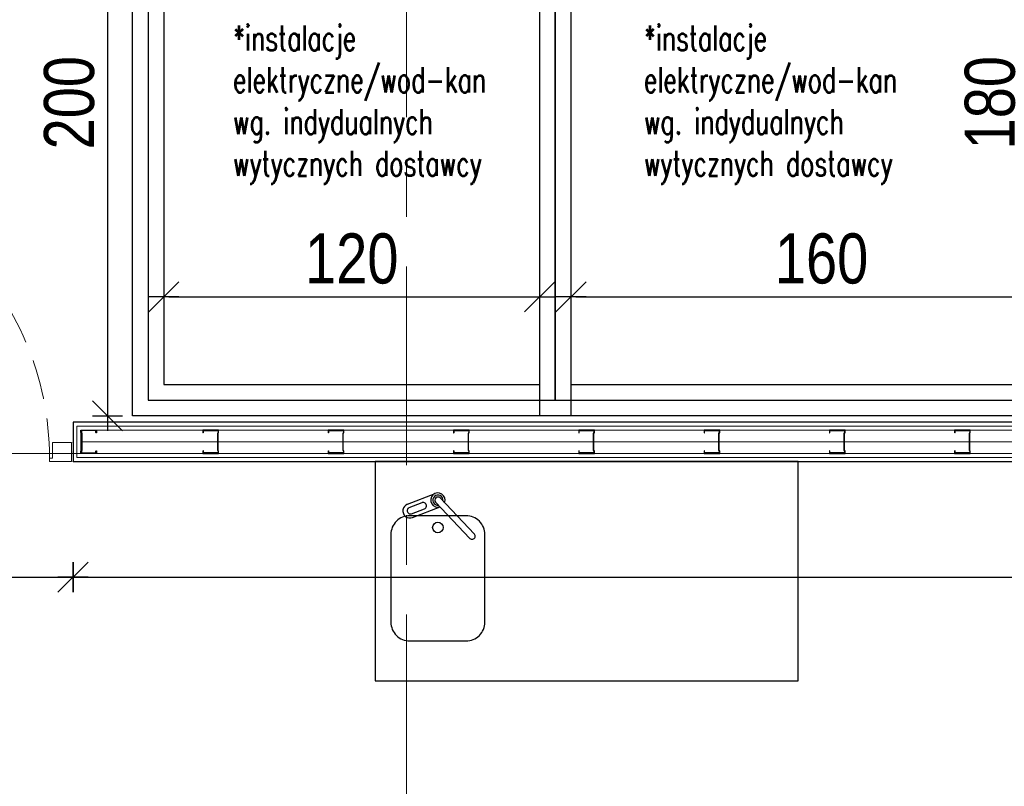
# Model space of a CAD drawing. Header units: centimetres. Extents: x 4120 to 19220, y -7417 to 180.
# Tile 13 of 223: x 8922 to 9236, y -4785 to -4540. Entities that reach past the tile are written whole.
import ezdxf

# ---------------------------------------------------------------- set-up
doc = ezdxf.new("R2010")
doc.units = ezdxf.units.CM
doc.linetypes.add('DASHED', pattern=[19.05, 12.7, -6.35])
doc.linetypes.add('Linia siatki', pattern=[22.225, 12.7, -3.175, 3.175, -3.175])
doc.layers.add('A_Drzwi', color=30, linetype='Continuous', lineweight=20)
doc.layers.add('A_Osie', color=8, linetype='Continuous', lineweight=9)
for name, color, linetype in [('A_okna', 3, 'Continuous'), ('A_Wymiary wewnętrzne', 8, 'Continuous'), ('A_Wyposażenie', 8, 'Continuous'), ('A_Ściany', 2, 'Continuous'), ('Komory', 8, 'Continuous'), ('Konstrukcja - scian dzialowych', 7, 'Continuous')]:
    doc.layers.add(name, color=color, linetype=linetype)
doc.styles.add('JACEK_07', font='SIMPLEX.SHX', dxfattribs={"width": 0.7})
doc.styles.add('marcin', font='arial.ttf', dxfattribs={"width": 0.8, "height": 16})
doc.linetypes.add('BATTING', pattern='A,0.0001,-0.1,[134,ltypeshp.shx,S=0.1,R=0,X=-0.1,Y=0],-0.2,[134,ltypeshp.shx,S=0.1,R=180,X=0.1,Y=0],-0.1', length=0.4001)
doc.dimstyles.new('WYM A PROJEKT', dxfattribs={"dimscale": 2, "dimtxt": 16, "dimasz": 0.8, "dimexe": 6, "dimexo": 30, "dimgap": 2, "dimtad": 1, "dimdec": 0, "dimzin": 9, "dimdsep": 46, "dimtxsty": 'marcin', "dimblk": 'WW', "dimcen": 0, "dimdle": 6, "dimse1": 1, "dimse2": 1, "dimclrt": 7, "dimadec": 0, "dimazin": 0, "dimtfac": 1, "dimtdec": 0, "dimtix": 1, "dimtmove": 2, "dimatfit": 3, "dimldrblk": 'WW', "dimfxl": 1, "dimtolj": 1, "dimtzin": 0, "dimarcsym": 0})

# ---------------------------------------------------------------- blocks, each defined once
blk = doc.blocks.new('Wyposażenie sanitarne blok')
at = {"layer": 'A_Wyposażenie', "color": 8}
for p, q in [((-20.72, -744.67), (-11.83, -741.23)), ((-20.13, -745.77), (-16.04, -744.19)), ((-11.72, -744.05), (-0.76, -755.59)), ((-10.29, -742.69), (0.67, -754.23)), ((-19.38, -747.73), (-15.29, -746.15)), ((-19.07, -748.94), (-10.29, -745.55))]:
    blk.add_line(p, q, dxfattribs=at)
blk.add_lwpolyline([(104, -731.08), (-31, -731.08), (-31, -801.08), (104, -801.08), (104, -731.08)], dxfattribs=at)
blk.add_lwpolyline([(-2, -748.35), (-20, -748.35, 0.414214), (-26, -754.35), (-26, -782.35, 0.414214), (-20, -788.35), (-2, -788.35, 0.414214), (4, -782.35), (4, -754.35, 0.414214)], format="xyb", close=True, dxfattribs=at)
blk.add_circle((-11, -752.12), 1.69, dxfattribs=at)
for centre, radius, start, end in [((-11, -743.37), 2.29, 338.9506, 288.0822), ((-11, -743.37), 1.62, 350.7877, 276.2451), ((-19.89, -746.8), 2.29, 111.1165, 291.1169), ((-15.67, -745.17), 1.05, 291.1165, 111.1165), ((-11, -743.37), 0.983, 43.5164, 223.5164), ((-19.76, -746.75), 1.05, 111.1165, 291.1169), ((-0.05, -754.91), 0.983, 223.5164, 43.5164)]:
    blk.add_arc(centre, radius, start, end, dxfattribs=at)
blk = doc.blocks.new('*U1970')
for p, q in [((7.5, 93), (7.5, 1)), ((7.5, 93), (8.5, 93)), ((8.5, 93), (8.5, 92)), ((8.5, 92), (13.5, 92)), ((13.5, 2), (13.5, 92)), ((0.5, 3), (0.5, -3)), ((0.5, 3), (6.5, 3)), ((6.5, 3), (6.5, -2)), ((7.5, 1), (8.5, 1)), ((8.5, 1), (8.5, 2)), ((8.5, 2), (13.5, 2)), ((110.5, 3), (104.5, 3)), ((104.5, -2), (104.5, 3)), ((110.5, 3), (110.5, -3)), ((7.5, -3), (0.5, -3)), ((6.5, -2), (7.5, -2)), ((7.5, -2), (7.5, -3)), ((103.5, -2), (103.5, -3)), ((103.5, -2), (104.5, -2)), ((103.5, -3), (110.5, -3))]:
    blk.add_line(p, q)
at = {"color": 7}
blk.add_line((55.5, -22.01), (55.5, 22.01), dxfattribs=at)
at = {"linetype": 'DASHED'}
blk.add_arc((8.5, -2), 95, 0, 90, dxfattribs=at)
for p in [(111, 3), (111, 0), (111, -3)]:
    blk.add_point(p)
at = {"layer": 'A_okna'}
for p in [(0, 3), (0, 0), (0, -3)]:
    blk.add_point(p, dxfattribs=at)
at = {"color": 7, "style": 'JACEK_07', "width": 0.7}
for s, p in [('200', (68.75, -8.88)), ('90', (52.09, -6.33))]:
    blk.add_text(s, height=10, rotation=90, dxfattribs=at).set_placement(p)
blk = doc.blocks.new('WW')
at = {"color": 80, "ltscale": 2}
blk.add_line((3, 3), (-3, -3), dxfattribs=at)
at = {"ltscale": 2}
for p, q in [((0, -3), (0, 3)), ((-3, 0), (3, 0))]:
    blk.add_line(p, q, dxfattribs=at)
blk = doc.blocks.new('*D2141')
at = {"layer": 'A_Wymiary wewnętrzne', "color": 0, "lineweight": -2}
blk.add_line((8969.18, -4628.73), (9085.98, -4628.73), dxfattribs=at)
at = {"layer": 'Defpoints', "color": 0}
for p in [(9087.58, -4628.73), (8967.58, -4656.73), (9087.58, -4656.73)]:
    blk.add_point(p, dxfattribs=at)
at = {"layer": 'A_Wymiary wewnętrzne', "color": 0, "lineweight": -2, "xscale": 1.6, "yscale": 1.6, "zscale": 1.6, "rotation": 180}
blk.add_blockref('WW', (8967.58, -4628.73), dxfattribs=at)
at = {"layer": 'A_Wymiary wewnętrzne', "color": 0, "lineweight": -2, "xscale": 1.6, "yscale": 1.6, "zscale": 1.6}
blk.add_blockref('WW', (9087.58, -4628.73), dxfattribs=at)
at = {"layer": 'A_Wymiary wewnętrzne', "color": 7, "insert": (9027.58, -4616.56), "char_height": 16, "attachment_point": 5, "style": 'marcin'}
blk.add_mtext('\\A1;120', dxfattribs=at)
blk = doc.blocks.new('*D2142')
at = {"layer": 'A_Wymiary wewnętrzne', "color": 0, "lineweight": -2}
blk.add_line((9099.18, -4628.73), (9255.98, -4628.73), dxfattribs=at)
at = {"layer": 'Defpoints', "color": 0}
for p in [(9257.58, -4628.73), (9097.58, -4656.73), (9257.58, -4656.73)]:
    blk.add_point(p, dxfattribs=at)
at = {"layer": 'A_Wymiary wewnętrzne', "color": 0, "lineweight": -2, "xscale": 1.6, "yscale": 1.6, "zscale": 1.6, "rotation": 180}
blk.add_blockref('WW', (9097.58, -4628.73), dxfattribs=at)
at = {"layer": 'A_Wymiary wewnętrzne', "color": 0, "lineweight": -2, "xscale": 1.6, "yscale": 1.6, "zscale": 1.6}
blk.add_blockref('WW', (9257.58, -4628.73), dxfattribs=at)
at = {"layer": 'A_Wymiary wewnętrzne', "color": 7, "insert": (9177.58, -4616.56), "char_height": 16, "attachment_point": 5, "style": 'marcin'}
blk.add_mtext('\\A1;160', dxfattribs=at)
blk = doc.blocks.new('*D2143')
at = {"layer": 'A_Wymiary wewnętrzne', "color": 0, "lineweight": -2}
blk.add_line((9243.58, -4478.33), (9243.58, -4655.13), dxfattribs=at)
at = {"layer": 'Defpoints', "color": 0}
for p in [(9257.58, -4476.73), (9243.58, -4656.73), (9257.58, -4656.73)]:
    blk.add_point(p, dxfattribs=at)
at = {"layer": 'A_Wymiary wewnętrzne', "color": 0, "lineweight": -2, "xscale": 1.6, "yscale": 1.6, "zscale": 1.6}
for p, rotation in [((9243.58, -4476.73), 90), ((9243.58, -4656.73), 270)]:
    blk.add_blockref('WW', p, dxfattribs=dict(at, rotation=rotation))
at = {"layer": 'A_Wymiary wewnętrzne', "color": 7, "insert": (9231.41, -4566.73), "char_height": 16, "attachment_point": 5, "rotation": 90, "style": 'marcin'}
blk.add_mtext('\\A1;180', dxfattribs=at)
blk = doc.blocks.new('*D2144')
at = {"layer": 'A_Wymiary wewnętrzne', "color": 0, "lineweight": -2}
blk.add_line((8949.58, -4468.33), (8949.58, -4665.13), dxfattribs=at)
at = {"layer": 'Defpoints', "color": 0}
for p in [(8957.58, -4466.73), (8949.58, -4666.73), (8957.58, -4666.73)]:
    blk.add_point(p, dxfattribs=at)
at = {"layer": 'A_Wymiary wewnętrzne', "color": 0, "lineweight": -2, "xscale": 1.6, "yscale": 1.6, "zscale": 1.6}
for p, rotation in [((8949.58, -4466.73), 90), ((8949.58, -4666.73), 270)]:
    blk.add_blockref('WW', p, dxfattribs=dict(at, rotation=rotation))
at = {"layer": 'A_Wymiary wewnętrzne', "color": 7, "insert": (8937.41, -4566.73), "char_height": 16, "attachment_point": 5, "rotation": 90, "style": 'marcin'}
blk.add_mtext('\\A1;200', dxfattribs=at)
blk = doc.blocks.new('*D2146')
at = {"layer": 'A_Wymiary wewnętrzne', "color": 0, "lineweight": -2}
blk.add_line((8829.18, -4718.23), (8936.98, -4718.23), dxfattribs=at)
at = {"layer": 'Defpoints', "color": 0}
for p in [(8827.58, -4681.23), (8938.58, -4681.23), (8938.58, -4718.23)]:
    blk.add_point(p, dxfattribs=at)
at = {"layer": 'A_Wymiary wewnętrzne', "color": 0, "lineweight": -2, "xscale": 1.6, "yscale": 1.6, "zscale": 1.6, "rotation": 180}
blk.add_blockref('WW', (8827.58, -4718.23), dxfattribs=at)
at = {"layer": 'A_Wymiary wewnętrzne', "color": 0, "lineweight": -2, "xscale": 1.6, "yscale": 1.6, "zscale": 1.6}
blk.add_blockref('WW', (8938.58, -4718.23), dxfattribs=at)
at = {"layer": 'A_Wymiary wewnętrzne', "color": 7, "insert": (8883.08, -4706.2), "char_height": 16, "attachment_point": 5, "style": 'marcin'}
blk.add_mtext('\\A1;111', dxfattribs=at)
blk = doc.blocks.new('*D2147')
at = {"layer": 'A_Wymiary wewnętrzne', "color": 0, "lineweight": -2}
blk.add_line((8940.18, -4718.23), (9837.98, -4718.23), dxfattribs=at)
at = {"layer": 'Defpoints', "color": 0}
for p in [(8938.58, -4681.23), (9839.58, -4681.23), (9839.58, -4718.23)]:
    blk.add_point(p, dxfattribs=at)
at = {"layer": 'A_Wymiary wewnętrzne', "color": 0, "lineweight": -2, "xscale": 1.6, "yscale": 1.6, "zscale": 1.6, "rotation": 180}
blk.add_blockref('WW', (8938.58, -4718.23), dxfattribs=at)
at = {"layer": 'A_Wymiary wewnętrzne', "color": 0, "lineweight": -2, "xscale": 1.6, "yscale": 1.6, "zscale": 1.6}
blk.add_blockref('WW', (9839.58, -4718.23), dxfattribs=at)
at = {"layer": 'A_Wymiary wewnętrzne', "color": 7, "insert": (9389.08, -4706.06), "char_height": 16, "attachment_point": 5, "style": 'marcin'}
blk.add_mtext('\\A1;901', dxfattribs=at)

msp = doc.modelspace()

# ---------------------------------------------------------------- linework, layer by layer
at = {"layer": 'A_Osie', "linetype": 'Linia siatki', "ltscale": 5}
for p, q in [((9045.08, -3730), (9045.08, -5750.66)), ((8554.73, -4678.73), (10254.82, -4678.73))]:
    msp.add_line(p, q, dxfattribs=at)
at = {"layer": 'A_Ściany'}
msp.add_lwpolyline([(9269.58, -4668.73), (8938.58, -4668.73), (8938.58, -4681.23), (9839.58, -4681.23)], dxfattribs=at)
at = {"layer": 'A_Ściany', "color": 251, "linetype": 'Continuous', "lineweight": 20}
for points in [[(9270.83, -4669.98), (8939.83, -4669.98), (8939.83, -4679.98), (9838.33, -4679.98)], [(9272.08, -4671.23), (8941.08, -4671.23), (8941.08, -4678.73), (9837.08, -4678.73)]]:
    msp.add_lwpolyline(points, dxfattribs=at)
at = {"layer": 'A_Ściany', "color": 251, "linetype": 'BATTING', "lineweight": 20, "ltscale": 9}
msp.add_lwpolyline([(9564.38, -4674.98), (8941.08, -4674.98)], dxfattribs=at)
at = {"layer": 'Komory'}
for points in [[(9047.01, -4476.73), (9047.01, -4466.73), (9097.58, -4466.73), (9097.58, -4666.73), (8957.58, -4666.73), (8957.58, -4466.73), (8977.58, -4466.73), (8977.58, -4476.73), (8967.58, -4476.73), (8967.58, -4656.73), (9087.58, -4656.73), (9087.58, -4476.73)], [(9212.58, -4476.73), (9212.58, -4466.73), (9267.58, -4466.73), (9267.58, -4666.73), (9087.58, -4666.73), (9087.58, -4466.73), (9142.58, -4466.73), (9142.58, -4476.73), (9097.58, -4476.73), (9097.58, -4656.73), (9257.58, -4656.73), (9257.58, -4476.73)]]:
    msp.add_lwpolyline(points, close=True, dxfattribs=at)
at = {"layer": 'Komory', "color": 8, "linetype": 'BATTING', "ltscale": 12}
for points in [[(8977.58, -4471.73), (8962.58, -4471.73), (8962.58, -4661.73), (9092.58, -4661.73), (9092.58, -4471.73), (9047.01, -4471.73)], [(9142.58, -4471.73), (9092.58, -4471.73), (9092.58, -4661.73), (9262.58, -4661.73), (9262.58, -4471.73), (9212.58, -4471.73)]]:
    msp.add_lwpolyline(points, dxfattribs=at)
at = {"layer": 'Konstrukcja - scian dzialowych'}
for points in [[(8941.28, -4672.43), (8941.08, -4671.9), (8941.08, -4671.23), (8946.08, -4671.23), (8946.08, -4671.98), (8946.08, -4672.05), (8946.03, -4672.1), (8945.96, -4672.1), (8945.91, -4672.05), (8945.91, -4671.98), (8945.91, -4671.4), (8941.24, -4671.4), (8941.24, -4671.87), (8941.44, -4672.4), (8941.44, -4677.56), (8941.24, -4678.09), (8941.24, -4678.56), (8945.91, -4678.56), (8945.91, -4677.98), (8945.95, -4677.92), (8946.03, -4677.92), (8946.08, -4677.98), (8946.08, -4678.73), (8941.08, -4678.73), (8941.08, -4678.06), (8941.28, -4677.53)], [(8984.88, -4672.43), (8985.08, -4671.9), (8985.08, -4671.23), (8980.08, -4671.23), (8980.08, -4671.98), (8980.07, -4672.05), (8980.12, -4672.1), (8980.19, -4672.1), (8980.24, -4672.05), (8980.24, -4671.98), (8980.24, -4671.4), (8984.91, -4671.4), (8984.91, -4671.87), (8984.71, -4672.4), (8984.71, -4677.56), (8984.91, -4678.09), (8984.91, -4678.56), (8980.24, -4678.56), (8980.24, -4677.98), (8980.2, -4677.92), (8980.12, -4677.92), (8980.08, -4677.98), (8980.08, -4678.73), (8985.08, -4678.73), (8985.08, -4678.06), (8984.88, -4677.53)], [(9024.88, -4672.43), (9025.08, -4671.9), (9025.08, -4671.23), (9020.08, -4671.23), (9020.08, -4671.98), (9020.07, -4672.05), (9020.12, -4672.1), (9020.19, -4672.1), (9020.24, -4672.05), (9020.24, -4671.98), (9020.24, -4671.4), (9024.91, -4671.4), (9024.91, -4671.87), (9024.71, -4672.4), (9024.71, -4677.56), (9024.91, -4678.09), (9024.91, -4678.56), (9020.24, -4678.56), (9020.24, -4677.98), (9020.2, -4677.92), (9020.12, -4677.92), (9020.08, -4677.98), (9020.08, -4678.73), (9025.08, -4678.73), (9025.08, -4678.06), (9024.88, -4677.53)], [(9064.88, -4672.43), (9065.08, -4671.9), (9065.08, -4671.23), (9060.08, -4671.23), (9060.08, -4671.98), (9060.07, -4672.05), (9060.12, -4672.1), (9060.19, -4672.1), (9060.24, -4672.05), (9060.24, -4671.98), (9060.24, -4671.4), (9064.91, -4671.4), (9064.91, -4671.87), (9064.71, -4672.4), (9064.71, -4677.56), (9064.91, -4678.09), (9064.91, -4678.56), (9060.24, -4678.56), (9060.24, -4677.98), (9060.2, -4677.92), (9060.12, -4677.92), (9060.08, -4677.98), (9060.08, -4678.73), (9065.08, -4678.73), (9065.08, -4678.06), (9064.88, -4677.53)], [(9104.88, -4672.43), (9105.08, -4671.9), (9105.08, -4671.23), (9100.08, -4671.23), (9100.08, -4671.98), (9100.07, -4672.05), (9100.12, -4672.1), (9100.19, -4672.1), (9100.24, -4672.05), (9100.24, -4671.98), (9100.24, -4671.4), (9104.91, -4671.4), (9104.91, -4671.87), (9104.71, -4672.4), (9104.71, -4677.56), (9104.91, -4678.09), (9104.91, -4678.56), (9100.24, -4678.56), (9100.24, -4677.98), (9100.2, -4677.92), (9100.12, -4677.92), (9100.08, -4677.98), (9100.08, -4678.73), (9105.08, -4678.73), (9105.08, -4678.06), (9104.88, -4677.53)], [(9144.88, -4672.43), (9145.08, -4671.9), (9145.08, -4671.23), (9140.08, -4671.23), (9140.08, -4671.98), (9140.07, -4672.05), (9140.12, -4672.1), (9140.19, -4672.1), (9140.24, -4672.05), (9140.24, -4671.98), (9140.24, -4671.4), (9144.91, -4671.4), (9144.91, -4671.87), (9144.71, -4672.4), (9144.71, -4677.56), (9144.91, -4678.09), (9144.91, -4678.56), (9140.24, -4678.56), (9140.24, -4677.98), (9140.2, -4677.92), (9140.12, -4677.92), (9140.08, -4677.98), (9140.08, -4678.73), (9145.08, -4678.73), (9145.08, -4678.06), (9144.88, -4677.53)], [(9184.88, -4672.43), (9185.08, -4671.9), (9185.08, -4671.23), (9180.08, -4671.23), (9180.08, -4671.98), (9180.07, -4672.05), (9180.12, -4672.1), (9180.19, -4672.1), (9180.24, -4672.05), (9180.24, -4671.98), (9180.24, -4671.4), (9184.91, -4671.4), (9184.91, -4671.87), (9184.71, -4672.4), (9184.71, -4677.56), (9184.91, -4678.09), (9184.91, -4678.56), (9180.24, -4678.56), (9180.24, -4677.98), (9180.2, -4677.92), (9180.12, -4677.92), (9180.08, -4677.98), (9180.08, -4678.73), (9185.08, -4678.73), (9185.08, -4678.06), (9184.88, -4677.53)], [(9224.88, -4672.43), (9225.08, -4671.9), (9225.08, -4671.23), (9220.08, -4671.23), (9220.08, -4671.98), (9220.07, -4672.05), (9220.12, -4672.1), (9220.19, -4672.1), (9220.24, -4672.05), (9220.24, -4671.98), (9220.24, -4671.4), (9224.91, -4671.4), (9224.91, -4671.87), (9224.71, -4672.4), (9224.71, -4677.56), (9224.91, -4678.09), (9224.91, -4678.56), (9220.24, -4678.56), (9220.24, -4677.98), (9220.2, -4677.92), (9220.12, -4677.92), (9220.08, -4677.98), (9220.08, -4678.73), (9225.08, -4678.73), (9225.08, -4678.06), (9224.88, -4677.53)]]:
    msp.add_lwpolyline(points, close=True, dxfattribs=at)

# ---------------------------------------------------------------- block references
msp.add_blockref('Wyposażenie sanitarne blok', (9066.08, -3950.23))
at = {"layer": 'A_Drzwi'}
msp.add_blockref('*U1970', (8827.58, -4678.23), dxfattribs=at)

# ---------------------------------------------------------------- texts
at = {"layer": 'Defpoints', "char_height": 8, "width": 98.5647, "attachment_point": 1, "style": 'JACEK_07'}
for insert in [(8989.65, -4542.08), (9120.83, -4542.08)]:
    msp.add_mtext('*instalacje elektryczne/wod-kan wg. indydualnych wytycznych dostawcy', dxfattribs=dict(at, insert=insert))

# ---------------------------------------------------------------- dimensions: what is measured, and where the dimension line sits
at = {"layer": 'A_Wymiary wewnętrzne'}
for base, p1, p2, picture, middle in [((8949.58, -4666.73), (8957.58, -4466.73), (8957.58, -4666.73), '*D2144', (8937.41, -4566.73)), ((9243.58, -4656.73), (9257.58, -4476.73), (9257.58, -4656.73), '*D2143', (9231.41, -4566.73))]:
    dim = msp.add_linear_dim(base=base, p1=p1, p2=p2, angle=90, dimstyle='WYM A PROJEKT', override={"dimdsep": 44}, dxfattribs=at)
    dim.commit()
    dim.dimension.update_dxf_attribs({"geometry": picture, "text_midpoint": middle})
for base, p1, p2, picture, middle in [((9087.58, -4628.73), (8967.58, -4656.73), (9087.58, -4656.73), '*D2141', (9027.58, -4616.56)), ((9257.58, -4628.73), (9097.58, -4656.73), (9257.58, -4656.73), '*D2142', (9177.58, -4616.56)), ((8938.58, -4718.23), (8827.58, -4681.23), (8938.58, -4681.23), '*D2146', (8883.08, -4706.2)), ((9839.58, -4718.23), (8938.58, -4681.23), (9839.58, -4681.23), '*D2147', (9389.08, -4706.06))]:
    dim = msp.add_linear_dim(base=base, p1=p1, p2=p2, dimstyle='WYM A PROJEKT', override={"dimdsep": 44}, dxfattribs=at)
    dim.commit()
    dim.dimension.update_dxf_attribs({"geometry": picture, "text_midpoint": middle})

doc.saveas('drawing.dxf')
